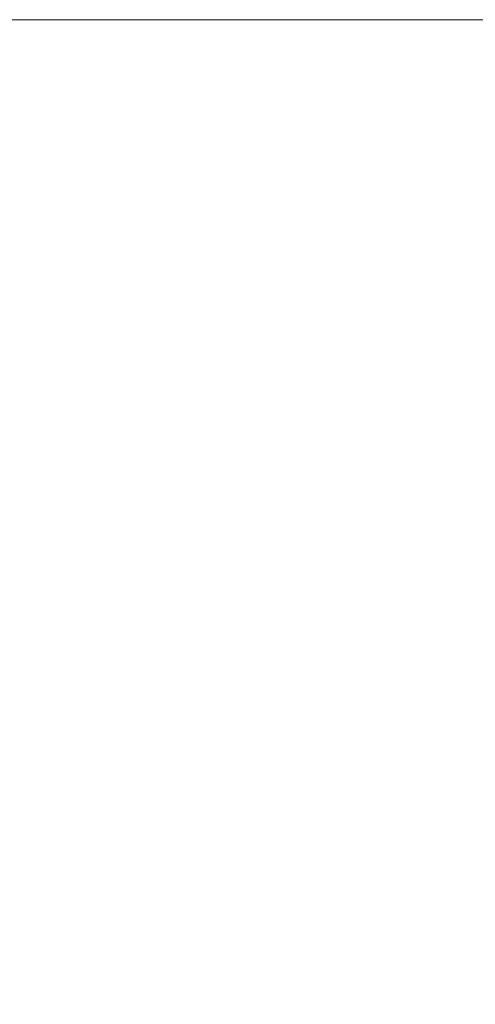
# Model space of a CAD drawing. Extents: x -24 to 2001460, y -723 to 1994300.
# Tile 6 of 12: x 199 to 266, y 133 to 278. Entities that reach past the tile are written whole.
import ezdxf
from ezdxf.enums import TextEntityAlignment as Align

# ---------------------------------------------------------------- set-up
doc = ezdxf.new("R2010")
doc.units = 0
doc.header["$MEASUREMENT"] = 0
doc.layers.add('B_ANNO_DIM', color=7, linetype='Continuous', lineweight=18)
doc.layers.add('B_ANNO_NOPLOT', color=47, linetype='Continuous', lineweight=18, plot=False)
doc.styles.add('Annotative', font='calibri.ttf', dxfattribs={"height": 0.0625})

# ---------------------------------------------------------------- blocks, each defined once
blk = doc.blocks.new('*U86')
at = {"layer": 'B_ANNO_NOPLOT', "flags": 128}
blk.add_lwpolyline([(0, -1085.1956), (0, -770.1956), (404.9096, -770.1956), (404.9096, -786.6267), (472.5, -786.6267), (472.5, -1034.5711), (395.7134, -1034.5711), (395.7134, -1085.1956)], close=True, dxfattribs=at)
at = {"style": 'Annotative'}
for tag, p in [('DIM01', (103.849, -1056.0886)), ('DIM02', (119.3329, -1062.1259))]:
    blk.add_attdef(tag, text='', height=1.875, rotation=338.698871, dxfattribs=at).set_placement(p, align=Align.CENTER)
at = {"layer": 'B_ANNO_DIM', "style": 'Annotative'}
blk.add_attdef('ANG1', (138.918, -946.8047), '', height=2, rotation=350.960202, dxfattribs=at)
blk = doc.blocks.new('INS_G45WDET_BASE')
at = {"layer": 'B_ANNO_NOPLOT', "flags": 128}
blk.add_lwpolyline([(0, -12), (0, 303), (404.91, 303), (404.91, 286.57), (472.5, 286.57), (472.5, 38.62), (395.71, 38.62), (395.71, -12)], close=True, dxfattribs=at)

msp = doc.modelspace()

# ---------------------------------------------------------------- block references
msp.add_blockref('*U86', (-24.4, 1048.41))

# ---------------------------------------------------------------- next in the draw order: block references
msp.add_blockref('INS_G45WDET_BASE', (-24.4, -24.79))

doc.saveas('drawing.dxf')
